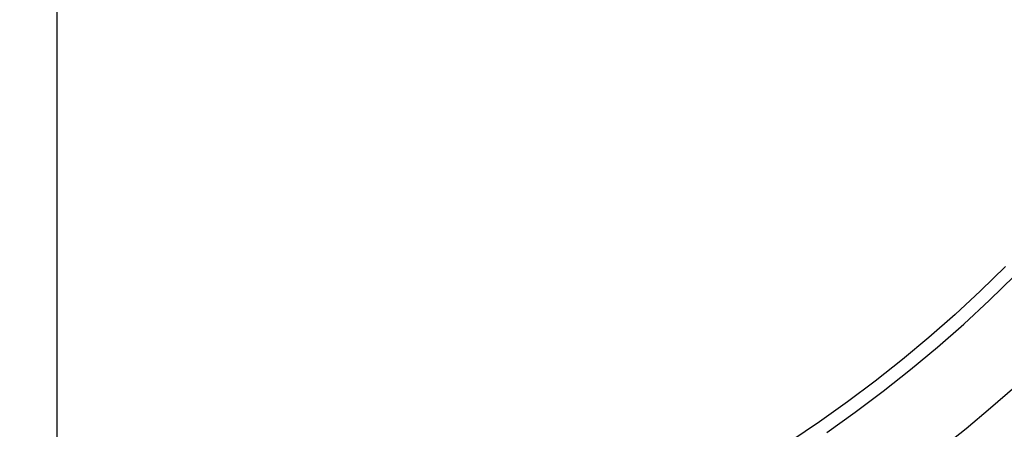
# Model space of a CAD drawing. Header units: millimetres. Extents: x -14 to 488, y -50 to 50.
# Tile 238 of 256: x 453.21 to 471.39, y -20.51 to -12.96. Entities that reach past the tile are written whole.
import ezdxf

# ---------------------------------------------------------------- set-up
doc = ezdxf.new("R2010")
doc.units = ezdxf.units.MM
doc.header["$MEASUREMENT"] = 0
doc.layers.add('Default', color=7, linetype='Continuous')

msp = doc.modelspace()

# ---------------------------------------------------------------- linework, layer by layer
at = {"layer": 'Default', "extrusion": (1.29204e-07, -2.43344e-08, 1)}
msp.add_lwpolyline([(425.41, 0), (425.416, -0.57), (425.433, -1.144), (425.463, -1.722), (425.504, -2.303), (425.557, -2.886), (425.623, -3.472), (425.701, -4.06), (425.792, -4.65), (425.897, -5.241), (426.014, -5.833), (426.144, -6.426), (426.288, -7.018), (426.446, -7.61), (426.616, -8.202), (426.801, -8.792), (426.999, -9.38), (427.21, -9.966), (427.436, -10.55), (427.674, -11.13), (427.927, -11.707), (428.193, -12.28), (428.472, -12.849), (428.765, -13.412), (429.071, -13.97), (429.389, -14.523), (429.721, -15.069), (430.066, -15.608), (430.423, -16.14), (430.792, -16.664), (431.173, -17.18), (431.566, -17.688), (431.97, -18.187), (432.386, -18.677), (432.812, -19.157), (433.249, -19.627), (433.696, -20.087), (434.153, -20.536), (434.619, -20.975), (435.094, -21.402), (435.577, -21.817), (436.069, -22.221), (436.569, -22.613), (437.076, -22.993), (437.59, -23.36), (438.11, -23.715), (438.636, -24.057), (439.168, -24.386), (439.705, -24.703), (440.247, -25.006), (440.792, -25.297), (441.342, -25.574), (441.895, -25.838), (442.45, -26.089), (443.008, -26.327), (443.568, -26.552), (444.13, -26.764), (444.693, -26.963), (445.256, -27.149), (445.82, -27.322), (446.383, -27.482), (446.946, -27.63), (447.509, -27.765), (448.07, -27.889), (448.629, -28), (449.191, -28.1), (449.758, -28.189), (450.331, -28.267), (450.909, -28.335), (451.493, -28.39), (452.081, -28.434), (452.673, -28.466), (453.27, -28.485), (453.87, -28.492), (454.473, -28.486), (455.08, -28.468), (455.688, -28.436), (456.299, -28.391), (456.912, -28.333), (457.526, -28.261), (458.141, -28.175), (458.756, -28.076), (459.372, -27.962), (459.986, -27.835), (460.6, -27.694), (461.212, -27.539), (461.823, -27.369), (462.431, -27.186), (463.036, -26.989), (463.637, -26.778), (464.235, -26.553), (464.829, -26.314), (465.418, -26.062), (466.001, -25.796), (466.579, -25.517), (467.151, -25.225), (467.716, -24.92), (468.274, -24.602), (468.825, -24.272), (469.368, -23.93), (469.903, -23.576), (470.429, -23.21), (470.946, -22.833), (471.453, -22.445), (471.951, -22.047), (472.439, -21.638), (472.917, -21.22), (473.384, -20.792), (473.84, -20.355), (474.285, -19.909), (474.719, -19.455), (475.141, -18.993), (475.551, -18.524), (475.949, -18.048), (476.336, -17.566), (476.71, -17.077), (477.072, -16.583), (477.422, -16.083), (477.759, -15.579), (478.083, -15.07), (478.395, -14.557), (478.695, -14.041), (478.982, -13.522), (479.256, -13), (479.518, -12.476), (479.768, -11.95), (480.005, -11.423), (480.23, -10.894), (480.443, -10.365)], dxfattribs=at)
at = {"layer": 'Default'}
for points in [[(453.903, -24.762), (453.903, 0)], [(453.903, -25), (453.903, 0)], [(471.412, -17.509), (470.953, -17.957), (470.483, -18.392), (470.001, -18.814), (469.51, -19.224), (469.009, -19.62), (468.499, -20.003), (467.98, -20.371), (467.453, -20.726)], [(468.115, -20.567), (468.639, -20.195), (469.154, -19.809), (469.66, -19.409), (470.156, -18.995), (470.642, -18.569), (471.117, -18.129), (471.58, -17.678)]]:
    msp.add_lwpolyline(points, dxfattribs=at)
msp.add_polyline3d([(471.584, -19.732, 259.886), (471.14, -20.122, 259.886), (470.686, -20.502, 259.886), (470.223, -20.872, 259.886)], dxfattribs=at)

doc.saveas('drawing.dxf')
